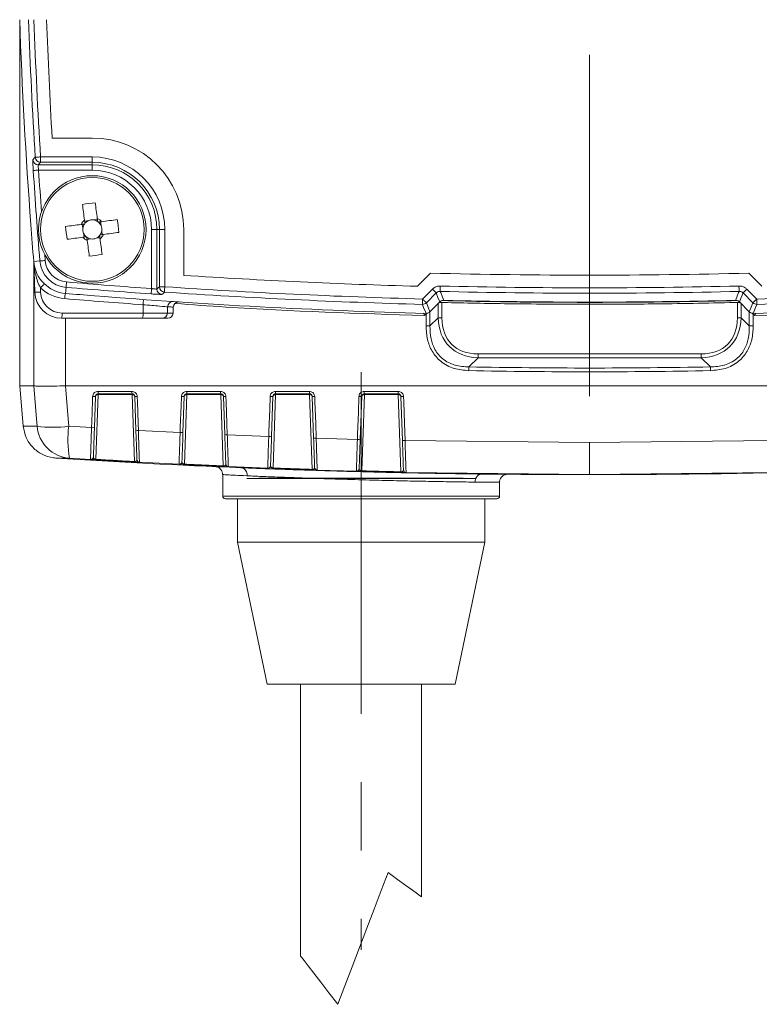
# Model space of a CAD drawing. Header units: millimetres. Extents: x 5 to 415, y 5 to 292.
# Tile 13 of 57: x 78 to 106, y 97 to 133. Entities that reach past the tile are written whole.
import ezdxf

# ---------------------------------------------------------------- set-up
doc = ezdxf.new("R2010")
doc.units = ezdxf.units.MM
doc.linetypes.add('CENTERX2', pattern=[20.32, 12.7, -2.54, 2.54, -2.54])

msp = doc.modelspace()

# ---------------------------------------------------------------- linework, layer by layer
at = {"color": 7, "linetype": 'CENTERX2', "lineweight": 0}
for p, q in [((99.523, 119.275), (99.523, 147.157)), ((91.023, 120.167), (91.023, 98.687))]:
    msp.add_line(p, q, dxfattribs=at)
at = {"color": 7, "linetype": 'Continuous', "lineweight": 15}
for p, q in [((78.323, 119.667), (78.323, 133.279)), ((81.023, 128.879), (79.528, 128.879)), ((79.099, 128.176), (81.023, 128.176)), ((79.099, 127.976), (79.099, 128.176)), ((81.023, 127.976), (81.023, 128.176)), ((79.012, 127.884), (81.023, 127.884)), ((81.023, 127.976), (79.099, 127.976)), ((81.023, 127.884), (81.023, 127.976)), ((81.023, 127.685), (81.023, 127.884)), ((81.023, 127.685), (79.027, 127.685)), ((80.652, 125.672), (80.671, 125.53)), ((80.881, 125.806), (80.739, 125.787)), ((81.215, 125.85), (81.073, 125.831)), ((81.349, 125.621), (81.33, 125.763)), ((80.696, 125.338), (80.715, 125.196)), ((81.393, 125.287), (81.374, 125.429)), ((83.228, 123.281), (83.228, 125.479)), ((83.228, 125.479), (83.428, 125.479)), ((83.428, 125.479), (83.52, 125.479)), ((83.428, 125.479), (83.428, 123.264)), ((83.52, 125.479), (83.72, 125.479)), ((83.52, 123.349), (83.52, 125.479)), ((83.72, 125.479), (83.72, 123.349)), ((84.423, 123.773), (84.423, 125.479)), ((80.83, 125.109), (80.972, 125.128)), ((81.164, 125.153), (81.306, 125.172)), ((79.071, 124.308), (78.844, 124.29)), ((78.884, 123.144), (78.844, 124.285)), ((93.607, 123.855), (93.12, 123.368)), ((105.438, 123.855), (105.926, 123.368)), ((79.096, 123.309), (79.101, 123.144)), ((80.05, 123.327), (80.031, 123.1)), ((83.52, 123.349), (83.72, 123.349)), ((93.309, 122.893), (93.675, 123.259)), ((93.817, 123.118), (93.45, 122.751)), ((105.229, 123.118), (105.595, 122.751)), ((105.736, 122.893), (105.37, 123.259)), ((82.911, 122.68), (82.91, 122.372)), ((93.583, 122.418), (93.95, 122.784)), ((93.886, 122.194), (93.886, 122.721)), ((94.028, 122.779), (94.028, 122.194)), ((99.523, 122.767), (99.523, 122.697)), ((105.017, 122.779), (105.017, 122.194)), ((105.462, 122.418), (105.095, 122.784)), ((105.159, 122.194), (105.159, 122.721)), ((79.901, 122.372), (82.91, 122.372)), ((82.91, 122.372), (83.818, 122.372)), ((83.826, 122.604), (83.818, 122.372)), ((84.029, 122.372), (84.037, 122.59)), ((93.362, 122.361), (93.35, 122.349)), ((93.35, 122.349), (93.38, 122.278)), ((93.462, 122.36), (93.38, 122.278)), ((93.583, 122.418), (93.583, 121.891)), ((105.462, 122.418), (105.462, 121.891)), ((105.665, 122.278), (105.583, 122.36)), ((105.695, 122.349), (105.665, 122.278)), ((105.695, 122.349), (105.683, 122.361)), ((82.893, 122.179), (79.883, 122.179)), ((83.621, 122.179), (82.893, 122.179)), ((83.829, 122.179), (83.621, 122.179)), ((93.583, 121.891), (93.886, 122.194)), ((94.028, 122.194), (93.886, 122.194)), ((105.017, 122.194), (105.159, 122.194)), ((105.462, 121.891), (105.159, 122.194)), ((93.583, 121.891), (93.437, 121.891)), ((105.462, 121.891), (105.609, 121.891)), ((95.371, 120.85), (95.371, 120.709)), ((95.371, 120.85), (103.674, 120.85)), ((103.674, 120.85), (103.674, 120.709)), ((95.371, 120.709), (95.032, 120.37)), ((103.674, 120.709), (95.371, 120.709)), ((103.674, 120.709), (104.013, 120.37)), ((78.323, 119.667), (78.844, 119.667)), ((78.454, 118.162), (78.323, 119.667)), ((78.844, 119.667), (78.844, 119.667)), ((80.031, 119.667), (80.026, 119.667)), ((80.031, 119.667), (119.015, 119.667)), ((81.236, 119.457), (82.494, 119.457)), ((82.502, 119.366), (81.244, 119.366)), ((81.244, 119.366), (81.244, 119.337)), ((82.502, 119.366), (82.502, 119.337)), ((84.537, 119.457), (85.796, 119.457)), ((85.802, 119.366), (84.544, 119.366)), ((84.544, 119.337), (84.544, 119.366)), ((85.802, 119.366), (85.802, 119.337)), ((87.839, 119.457), (89.097, 119.457)), ((89.102, 119.366), (87.844, 119.366)), ((87.844, 119.337), (87.844, 119.366)), ((89.102, 119.366), (89.102, 119.337)), ((91.14, 119.457), (92.399, 119.457)), ((92.402, 119.366), (91.144, 119.366)), ((91.144, 119.337), (91.144, 119.366)), ((92.402, 119.366), (92.402, 119.337)), ((81.144, 119.269), (81.103, 118.115)), ((81.244, 119.337), (81.16, 116.931)), ((82.502, 119.337), (81.244, 119.337)), ((82.589, 116.849), (82.502, 119.337)), ((82.645, 118.015), (82.602, 119.269)), ((84.444, 119.269), (84.397, 117.934)), ((84.544, 119.337), (84.453, 116.752)), ((85.802, 119.337), (84.544, 119.337)), ((85.894, 116.685), (85.802, 119.337)), ((85.951, 117.852), (85.902, 119.269)), ((87.744, 119.269), (87.692, 117.788)), ((87.844, 119.337), (87.748, 116.609)), ((89.102, 119.337), (87.844, 119.337)), ((89.199, 116.557), (89.102, 119.337)), ((89.256, 117.724), (89.202, 119.269)), ((91.044, 119.269), (90.988, 117.677)), ((91.144, 119.337), (91.045, 116.502)), ((92.402, 119.337), (91.144, 119.337)), ((92.502, 116.467), (92.402, 119.337)), ((92.559, 117.633), (92.502, 119.269)), ((80.149, 118.162), (80.995, 118.11)), ((82.738, 118.009), (84.291, 117.928)), ((86.045, 117.846), (87.587, 117.782)), ((89.351, 117.719), (90.884, 117.672)), ((92.656, 117.628), (99.523, 117.553)), ((106.389, 117.628), (99.523, 117.553)), ((99.523, 117.553), (99.523, 116.366)), ((80.959, 116.929), (80.174, 116.978)), ((84.254, 116.746), (82.778, 116.824)), ((87.55, 116.599), (86.085, 116.66)), ((90.847, 116.487), (89.39, 116.532)), ((99.523, 116.366), (92.695, 116.441)), ((99.523, 116.366), (106.351, 116.441)), ((85.873, 116.364), (85.873, 115.567)), ((95.273, 116.218), (86.773, 116.218)), ((87.223, 116.234), (94.823, 116.234)), ((95.508, 116.384), (95.508, 116.384)), ((96.173, 115.567), (96.173, 116.076)), ((98.828, 116.366), (99.523, 116.366)), ((100.218, 116.366), (99.523, 116.366)), ((96.073, 115.467), (85.973, 115.467)), ((86.423, 113.847), (86.423, 115.467)), ((95.623, 115.467), (95.623, 113.847)), ((86.423, 113.847), (95.623, 113.847)), ((86.423, 113.847), (87.523, 108.567)), ((94.523, 108.567), (95.623, 113.847)), ((94.523, 108.567), (87.523, 108.567)), ((88.773, 108.567), (88.773, 98.454)), ((93.273, 100.662), (93.273, 108.567))]:
    msp.add_line(p, q, dxfattribs=at)
at = {"color": 8, "linetype": 'Continuous', "lineweight": 15}
for p, q in [((79.252, 124.548), (79.271, 124.325)), ((78.844, 119.667), (78.844, 124.289)), ((83.818, 122.372), (84.029, 122.372)), ((93.437, 121.891), (93.437, 122.335)), ((105.609, 121.891), (105.609, 122.335)), ((80.031, 122.179), (80.031, 119.667)), ((85.873, 115.567), (96.173, 115.567))]:
    msp.add_line(p, q, dxfattribs=at)
at = {"color": 7, "linetype": 'Continuous', "lineweight": 15, "flags": 128}
for points in [[(78.813, 128.072), (78.822, 128.083), (78.862, 128.124), (78.899, 128.164)], [(79.099, 128.176), (79.06, 128.174), (79.023, 128.172), (78.989, 128.17), (78.959, 128.168), (78.934, 128.166), (78.916, 128.165), (78.904, 128.164), (78.899, 128.164)], [(79.099, 127.976), (79.055, 127.93), (79.012, 127.884)], [(78.828, 127.672), (78.832, 127.672), (78.844, 127.673), (78.863, 127.674), (78.888, 127.676), (78.918, 127.678), (78.952, 127.68), (78.989, 127.682), (79.027, 127.685)], [(80.656, 126.409), (80.666, 126.338), (80.675, 126.266), (80.685, 126.194), (80.695, 126.122), (80.704, 126.049), (80.714, 125.975), (80.724, 125.902), (80.734, 125.828)], [(81.21, 125.891), (81.2, 125.965), (81.19, 126.039), (81.18, 126.112), (81.17, 126.185), (81.161, 126.258), (81.151, 126.33), (81.141, 126.402), (81.132, 126.473)], [(80.611, 125.666), (80.537, 125.657), (80.463, 125.647), (80.39, 125.637), (80.317, 125.627), (80.244, 125.617), (80.172, 125.608), (80.1, 125.598), (80.029, 125.589)], [(81.952, 125.846), (81.881, 125.836), (81.809, 125.827), (81.737, 125.817), (81.665, 125.807), (81.592, 125.798), (81.518, 125.788), (81.445, 125.778), (81.371, 125.768)], [(81.435, 125.292), (81.509, 125.302), (81.582, 125.312), (81.655, 125.322), (81.728, 125.332), (81.801, 125.341), (81.873, 125.351), (81.945, 125.361), (82.016, 125.37)], [(80.093, 125.113), (80.164, 125.122), (80.236, 125.132), (80.308, 125.142), (80.38, 125.151), (80.453, 125.161), (80.527, 125.171), (80.6, 125.181), (80.674, 125.191)], [(80.836, 125.067), (80.845, 124.993), (80.855, 124.92), (80.865, 124.847), (80.875, 124.774), (80.885, 124.701), (80.894, 124.629), (80.904, 124.557), (80.913, 124.486)], [(81.389, 124.55), (81.38, 124.621), (81.37, 124.693), (81.36, 124.765), (81.351, 124.837), (81.341, 124.91), (81.331, 124.984), (81.321, 125.057), (81.311, 125.131)], [(79.071, 124.308), (79.076, 124.309), (79.088, 124.31), (79.107, 124.311), (79.131, 124.313), (79.161, 124.316), (79.195, 124.318), (79.232, 124.321), (79.271, 124.325)], [(80.05, 123.327), (80.05, 123.332), (80.051, 123.343), (80.053, 123.362), (80.055, 123.387), (80.057, 123.417), (80.06, 123.451), (80.063, 123.488), (80.066, 123.526)], [(83.214, 123.082), (83.214, 123.087), (83.215, 123.098), (83.216, 123.117), (83.218, 123.142), (83.22, 123.172), (83.222, 123.206), (83.225, 123.243), (83.228, 123.281)], [(83.428, 123.264), (83.474, 123.306), (83.52, 123.349)], [(83.706, 123.15), (83.695, 123.14), (83.654, 123.101), (83.614, 123.064)], [(83.706, 123.15), (83.706, 123.155), (83.707, 123.167), (83.708, 123.185), (83.71, 123.21), (83.712, 123.24), (83.714, 123.274), (83.717, 123.311), (83.72, 123.349)], [(93.817, 123.118), (93.813, 123.121), (93.805, 123.13), (93.792, 123.143), (93.774, 123.161), (93.753, 123.182), (93.729, 123.206), (93.702, 123.232), (93.675, 123.259)], [(93.95, 122.784), (93.882, 122.954), (93.817, 123.118)], [(93.963, 123.176), (93.963, 123.181), (93.963, 123.193), (93.964, 123.212), (93.964, 123.237), (93.965, 123.267), (93.966, 123.301), (93.967, 123.338), (93.968, 123.376)], [(93.963, 123.176), (93.965, 123.171), (93.982, 123.129), (94.05, 122.959), (94.096, 122.843)], [(105.082, 123.176), (105.08, 123.171), (105.063, 123.129), (104.996, 122.959), (104.949, 122.843)], [(105.082, 123.176), (105.082, 123.181), (105.082, 123.193), (105.082, 123.212), (105.081, 123.237), (105.08, 123.267), (105.079, 123.301), (105.078, 123.338), (105.078, 123.376)], [(105.095, 122.784), (105.163, 122.954), (105.229, 123.118)], [(105.229, 123.118), (105.232, 123.121), (105.24, 123.13), (105.254, 123.143), (105.271, 123.161), (105.293, 123.182), (105.317, 123.206), (105.343, 123.232), (105.37, 123.259)], [(93.304, 122.693), (93.304, 122.698), (93.304, 122.71), (93.304, 122.728), (93.305, 122.753), (93.306, 122.783), (93.307, 122.818), (93.308, 122.854), (93.309, 122.893)], [(93.437, 122.359), (93.432, 122.37), (93.416, 122.412), (93.348, 122.582), (93.304, 122.693)], [(93.45, 122.751), (93.447, 122.755), (93.438, 122.763), (93.425, 122.777), (93.408, 122.794), (93.386, 122.815), (93.362, 122.84), (93.336, 122.866), (93.309, 122.893)], [(93.45, 122.751), (93.516, 122.587), (93.583, 122.418)], [(105.595, 122.751), (105.529, 122.587), (105.462, 122.418)], [(105.595, 122.751), (105.598, 122.755), (105.607, 122.763), (105.62, 122.777), (105.638, 122.794), (105.659, 122.815), (105.683, 122.84), (105.709, 122.866), (105.736, 122.893)], [(105.609, 122.359), (105.613, 122.37), (105.63, 122.412), (105.697, 122.582), (105.742, 122.693)], [(105.742, 122.693), (105.742, 122.698), (105.741, 122.71), (105.741, 122.728), (105.74, 122.753), (105.739, 122.783), (105.738, 122.818), (105.737, 122.854), (105.736, 122.893)], [(78.967, 118.162), (78.944, 118.439), (78.844, 119.667)], [(80.026, 119.667), (80.127, 118.439), (80.149, 118.162)], [(80.995, 118.11), (81.002, 118.309), (81.03, 119.105), (81.036, 119.264)], [(82.694, 119.264), (82.701, 119.065), (82.729, 118.268), (82.738, 118.009)], [(84.291, 117.928), (84.297, 118.127), (84.325, 118.924), (84.337, 119.264)], [(85.996, 119.264), (86.003, 119.065), (86.031, 118.268), (86.045, 117.846)], [(87.587, 117.782), (87.594, 117.982), (87.622, 118.778), (87.639, 119.264)], [(89.297, 119.264), (89.304, 119.065), (89.332, 118.268), (89.351, 117.719)], [(90.884, 117.672), (90.891, 117.871), (90.919, 118.668), (90.94, 119.264)], [(92.599, 119.264), (92.606, 119.065), (92.633, 118.268), (92.656, 117.628)], [(92.023, 101.567), (91.77, 100.901), (91.505, 100.207), (91.233, 99.494), (90.958, 98.772), (90.684, 98.053), (90.416, 97.347), (90.156, 96.665)], [(93.273, 100.662), (93.234, 100.69), (93.12, 100.772), (92.935, 100.907), (92.684, 101.088), (92.377, 101.311), (92.023, 101.567)], [(90.156, 96.665), (89.821, 97.098), (89.52, 97.487), (89.261, 97.822), (89.052, 98.092), (88.898, 98.291), (88.804, 98.413), (88.773, 98.454)]]:
    msp.add_lwpolyline(points, dxfattribs=at)
at = {"color": 8, "linetype": 'Continuous', "lineweight": 15, "flags": 128}
msp.add_lwpolyline([(89.356, 116.53), (89.372, 116.525), (89.391, 116.522)], dxfattribs=at)
at = {"color": 7, "linetype": 'Continuous', "lineweight": 15}
for radius in [2, 1.928]:
    msp.add_circle((81.023, 125.479), radius, dxfattribs=at)
for centre, radius, start, end in [((273.704, 140.102), 195.5, 182, 184.23725), ((273.704, 140.102), 195.17, 182.00338, 183.50685), ((273.704, 140.102), 194.97, 182.00544, 183.50685), ((273.704, 140.102), 194.5, 182.01029, 183.30786), ((81.023, 125.479), 3.4, 0, 90), ((79.099, 128.176), 0.2, 183.5496, 269.9576), ((81.023, 125.479), 2.697, 0, 90), ((79.012, 128.085), 0.2, 183.5743, 269.9577), ((81.023, 125.479), 2.497, 0, 90), ((81.023, 125.479), 2.405, 0, 90), ((273.704, 140.102), 195.272, 183.64974, 184.63923), ((81.023, 125.479), 2.205, 0, 90), ((81.832, 119.429), 7.078, 95.6746, 99.5608), ((273.704, 140.102), 195.5, 184.23725, 184.63923), ((87.073, 126.289), 7.079, 185.6748, 189.5606), ((81.023, 125.479), 0.453, 129.6455, 155.5898), ((81.023, 125.479), 0.355, 145.1553, 171.7855), ((81.023, 125.479), 0.355, 140.08, 145.1553), ((81.023, 125.479), 0.355, 113.4498, 140.08), ((81.023, 125.479), 0.356, 81.7855, 113.4498), ((81.023, 125.479), 0.356, 55.1553, 81.7855), ((81.023, 125.479), 0.453, 39.6455, 65.5898), ((81.023, 125.479), 0.356, 50.08, 55.1553), ((81.023, 125.479), 0.356, 23.4498, 50.08), ((81.023, 125.479), 0.356, 351.7855, 23.4498), ((74.973, 124.67), 7.078, 5.6744, 9.5609), ((81.023, 125.479), 0.355, 171.7855, 203.4498), ((81.023, 125.479), 0.355, 203.4498, 230.08), ((81.023, 125.479), 0.356, 293.4498, 320.08), ((81.023, 125.479), 0.356, 320.08, 325.1553), ((81.023, 125.479), 0.453, 309.6455, 335.5898), ((81.023, 125.479), 0.356, 325.1553, 351.7855), ((81.023, 125.479), 0.453, 219.6455, 245.5898), ((81.023, 125.479), 0.355, 230.08, 235.1553), ((81.023, 125.479), 0.355, 235.1553, 261.7855), ((81.023, 125.479), 0.356, 261.7855, 293.4498), ((80.213, 131.53), 7.078, 275.6746, 279.5607), ((80.14, 124.395), 1.3, 184.6392, 265.1805), ((78.712, 124.279), 0.133, 0.7433, 4.617), ((80.14, 124.395), 1.072, 184.6392, 265.1805), ((80.14, 124.395), 0.872, 184.6392, 265.1805), ((99.523, 354.279), 231, 266.25202, 268.41162), ((99.523, 354.279), 230.5, 268.52932, 271.47068), ((79.577, 122.929), 0.613, 122.2312, 141.7158), ((99.523, 354.279), 231.572, 265.18047, 265.96498), ((78.993, 124.613), 1.472, 265.7673, 274.2327), ((79.883, 123.179), 1, 182, 270), ((80.122, 124.402), 1.5, 226.8037, 265.1805), ((79.901, 123.172), 0.8, 182, 270), ((80.549, 122.908), 0.552, 159.7231, 180.0953), ((99.523, 354.279), 232, 265.18047, 265.44631), ((99.523, 354.279), 231.772, 265.18047, 265.96498), ((83.628, 123.264), 0.2, 180.0429, 266.0215), ((83.72, 123.35), 0.2, 180.0429, 266.0422), ((99.523, 354.279), 231.67, 266.08523, 268.46173), ((99.523, 354.279), 231.47, 266.08523, 268.46173), ((99.523, 354.279), 231.17, 268.62187, 271.37813), ((99.523, 354.279), 230.97, 268.62187, 271.37813), ((99.523, 354.279), 231.47, 271.53827, 273.91477), ((99.523, 354.279), 231.67, 271.53827, 273.91477), ((99.505, 354.286), 232.2, 265.18047, 265.90184), ((99.523, 354.279), 232, 265.44631, 268.49683), ((83.464, 122.688), 0.553, 160.4918, 180.7976), ((84.025, 122.598), 0.199, 86.4906, 178.2491), ((84.237, 122.583), 0.2, 93.2987, 178.0392), ((93.309, 122.893), 0.2, 268.4796, 314.9824), ((94.028, 122.579), 0.2, 111.07, 135), ((99.523, 354.279), 231.5, 268.65685, 271.34315), ((105.017, 122.579), 0.2, 45, 69.0004), ((105.736, 122.893), 0.2, 225.0176, 271.5204), ((99.523, 354.279), 232, 271.50317, 274.55369), ((79.341, 122.326), 0.562, 344.9165, 4.77), ((82.35, 122.326), 0.562, 344.9159, 4.7694), ((83.62, 122.378), 0.199, 270.2908, 358.3165), ((83.829, 122.379), 0.2, 270, 358), ((102.771, 120.087), 7.744, 177.9074, 178.9541), ((99.523, 352.126), 231.8, 268.88996, 271.11004), ((96.275, 120.087), 7.744, 1.0459, 2.0926), ((81.522, 119.436), 0.287, 175.7409, 194.0928), ((82.801, 119.436), 0.307, 176.0112, 193.1491), ((84.884, 119.436), 0.348, 176.4713, 191.5928), ((86.174, 119.436), 0.379, 176.756, 190.633), ((88.281, 119.436), 0.443, 177.2251, 189.0665), ((89.592, 119.436), 0.496, 177.5166, 188.0988), ((91.754, 119.436), 0.615, 177.9965, 186.521), ((93.121, 119.436), 0.722, 178.294, 185.5445), ((81.075, 119.575), 0.314, 262.8574, 282.6891), ((81.23, 119.249), 0.0884, 81.0057, 166.845), ((82.515, 119.249), 0.0884, 13.1556, 98.9936), ((82.663, 119.535), 0.272, 256.9626, 276.5853), ((84.375, 119.572), 0.31, 262.9181, 282.7021), ((84.53, 119.249), 0.0884, 81.0053, 166.8455), ((85.815, 119.249), 0.0884, 13.1554, 98.9944), ((85.964, 119.539), 0.277, 257.0174, 276.6276), ((87.676, 119.569), 0.307, 262.9756, 282.7204), ((87.83, 119.249), 0.0884, 81.0053, 166.8455), ((89.115, 119.249), 0.0884, 13.1554, 98.9944), ((89.264, 119.543), 0.281, 257.0643, 276.6747), ((90.977, 119.565), 0.303, 263.0335, 282.7402), ((91.13, 119.249), 0.0884, 81.0048, 166.8455), ((92.415, 119.249), 0.0884, 13.1551, 98.9946), ((92.565, 119.547), 0.285, 257.1092, 276.7213), ((79.558, 122.499), 4.377, 262.2356, 277.7644), ((80.26, 118.273), 1.298, 184.9047, 266.2368), ((83.91, 117.65), 3.796, 172.2441, 190.1936), ((81.034, 118.421), 0.314, 262.8583, 282.6871), ((82.707, 118.28), 0.273, 256.9674, 276.5815), ((84.329, 118.236), 0.31, 262.9192, 282.6998), ((86.013, 118.121), 0.277, 257.0166, 276.6296), ((87.624, 118.087), 0.307, 262.9775, 282.7172), ((89.318, 117.998), 0.281, 257.0662, 276.6742), ((90.921, 117.973), 0.303, 263.0353, 282.737), ((92.622, 117.911), 0.285, 257.1109, 276.7198), ((98.828, 416.366), 300, 266.33812, 267.6549), ((80.965, 117.029), 0.1, 266.4881, 357.9993), ((80.965, 117.015), 0.1, 266.5328, 357.9991), ((81.082, 116.932), 0.0781, 337.423, 359.3698), ((82.505, 116.85), 0.084, 339.1445, 359.4822), ((82.784, 116.924), 0.1, 182.0018, 266.8335), ((82.784, 116.91), 0.1, 182.0002, 230.4483), ((84.259, 116.846), 0.1, 267.1139, 357.9996), ((84.258, 116.833), 0.1, 293.8344, 358.0011), ((100.218, 416.366), 300, 270, 273.66188), ((84.36, 116.753), 0.0935, 341.4119, 359.6065), ((85.791, 116.685), 0.103, 343.1863, 359.6936), ((86.089, 116.76), 0.1, 182.0007, 267.4633), ((86.09, 116.748), 0.1, 181.9973, 244.2065), ((87.554, 116.699), 0.1, 267.7407, 358.0006), ((87.553, 116.688), 0.1, 294.6849, 357.9993), ((87.63, 116.609), 0.119, 345.4991, 359.7782), ((89.064, 116.558), 0.135, 347.3253, 359.8357), ((89.394, 116.632), 0.1, 182.0015, 268.0908), ((89.394, 116.622), 0.1, 182.0058, 247.6632), ((90.85, 116.587), 0.1, 268.371, 357.9993), ((90.85, 116.579), 0.1, 293.1284, 357.9976), ((90.88, 116.503), 0.165, 349.6709, 359.8883), ((92.301, 116.467), 0.201, 351.5313, 359.9241), ((92.697, 116.54), 0.1, 181.9998, 268.7224), ((92.697, 116.534), 0.1, 181.9997, 268.7821), ((98.828, 416.366), 300, 269.36608, 270), ((85.973, 115.567), 0.1, 180, 270), ((96.073, 115.567), 0.1, 270, 0)]:
    msp.add_arc(centre, radius, start, end, dxfattribs=at)
at = {"color": 8, "linetype": 'Continuous', "lineweight": 15}
for centre, radius, start, end in [((273.704, 140.102), 195.072, 183.64974, 184.10665), ((82.784, 116.91), 0.1, 230.4514, 266.8822), ((84.258, 116.833), 0.1, 267.1668, 293.8364), ((86.09, 116.748), 0.0999, 244.1955, 267.5225), ((87.553, 116.688), 0.1, 267.7949, 294.6854), ((90.85, 116.579), 0.1, 268.4309, 293.1237)]:
    msp.add_arc(centre, radius, start, end, dxfattribs=at)
at = {"color": 7, "linetype": 'Continuous', "lineweight": 15}
for centre, major_axis, ratio, start_param, end_param in [((81.017, 125.523), (-0.042, 0.311), 0.990116, 5.965618, 6.600753), ((81.066, 125.485), (0.311, 0.042), 0.990116, 5.965618, 6.600753), ((80.979, 125.474), (0.311, 0.042), 0.990116, 2.824025, 3.45916), ((81.028, 125.436), (-0.042, 0.311), 0.990116, 2.824025, 3.45916), ((96.715, 123.537), (2.409, 2.409), 0.616493, 2.617994, 3.665191), ((96.715, 123.537), (2.327, 2.327), 0.57735, 2.617994, 3.665191), ((102.33, 123.537), (2.409, -2.409), 0.616493, 5.759587, 6.806784), ((102.33, 123.537), (-2.327, 2.327), 0.57735, 2.617994, 3.665191), ((99.523, 351.985), (232, 0), 0.999138, 4.693015, 4.731763)]:
    msp.add_ellipse(centre, major_axis=major_axis, ratio=ratio, start_param=start_param, end_param=end_param, dxfattribs=at)
for points, knots in [([(78.813, 128.072), (78.812, 128.07), (78.811, 128.064), (78.811, 128.017), (78.814, 127.927), (78.819, 127.807), (78.825, 127.717), (78.828, 127.672)], [0, 0, 0, 0, 0.126555, 0.344326, 0.562578, 0.781273, 1, 1, 1, 1]), ([(79.027, 127.685), (79.024, 127.707), (79.019, 127.752), (79.013, 127.812), (79.01, 127.857), (79.01, 127.88), (79.012, 127.883), (79.012, 127.884)], [0, 0, 0, 0, 0.219308, 0.438112, 0.656117, 0.873559, 1, 1, 1, 1]), ([(80.731, 125.683), (80.718, 125.681), (80.681, 125.676), (80.642, 125.671), (80.615, 125.667), (80.611, 125.666)], [0, 0, 0, 0, 0.290536, 0.882549, 1, 1, 1, 1]), ([(80.734, 125.828), (80.734, 125.823), (80.738, 125.796), (80.743, 125.757), (80.748, 125.72), (80.75, 125.708)], [0, 0, 0, 0, 0.117451, 0.709464, 1, 1, 1, 1]), ([(81.226, 125.771), (81.224, 125.784), (81.219, 125.821), (81.214, 125.86), (81.21, 125.887), (81.21, 125.891)], [0, 0, 0, 0, 0.290536, 0.882549, 1, 1, 1, 1]), ([(81.371, 125.768), (81.367, 125.768), (81.34, 125.764), (81.301, 125.759), (81.263, 125.754), (81.251, 125.752)], [0, 0, 0, 0, 0.117451, 0.709464, 1, 1, 1, 1]), ([(81.311, 125.131), (81.311, 125.135), (81.307, 125.162), (81.302, 125.201), (81.297, 125.239), (81.295, 125.251)], [0, 0, 0, 0, 0.117451, 0.709464, 1, 1, 1, 1]), ([(81.314, 125.276), (81.327, 125.278), (81.364, 125.283), (81.403, 125.288), (81.43, 125.292), (81.435, 125.292)], [0, 0, 0, 0, 0.290536, 0.88255, 1, 1, 1, 1]), ([(80.674, 125.191), (80.679, 125.191), (80.706, 125.195), (80.745, 125.2), (80.782, 125.205), (80.794, 125.207)], [0, 0, 0, 0, 0.11745, 0.709464, 1, 1, 1, 1]), ([(80.819, 125.188), (80.821, 125.175), (80.826, 125.138), (80.831, 125.099), (80.835, 125.072), (80.836, 125.067)], [0, 0, 0, 0, 0.290536, 0.882549, 1, 1, 1, 1]), ([(78.844, 124.281), (78.844, 124.282), (78.844, 124.283), (78.844, 124.284), (78.844, 124.285), (78.844, 124.285), (78.844, 124.285), (78.844, 124.285), (78.844, 124.285), (78.844, 124.285)], [0, 0, 0, 0, 0.000004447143, 0.000004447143, 0.000004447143, 0.000006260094, 0.000006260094, 0.000006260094, 0.000007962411, 0.000007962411, 0.000007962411, 0.000007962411]), ([(79.096, 123.309), (79.055, 123.384), (79.02, 123.463), (78.962, 123.623), (78.938, 123.704), (78.897, 123.868), (78.882, 123.951), (78.864, 124.075), (78.858, 124.117), (78.852, 124.179), (78.85, 124.2), (78.848, 124.231), (78.847, 124.241), (78.846, 124.261), (78.845, 124.272), (78.844, 124.281)], [0, 0, 0, 0, 0.25, 0.25, 0.5, 0.5, 0.75, 0.75, 0.875, 0.875, 0.9375, 0.9375, 0.96875, 0.96875, 1, 1, 1, 1]), ([(83.214, 123.082), (83.24, 123.08), (83.311, 123.075), (83.422, 123.069), (83.525, 123.064), (83.597, 123.062), (83.608, 123.063), (83.614, 123.064)], [0, 0, 0, 0, 0.129287, 0.347307, 0.564925, 0.782484, 1, 1, 1, 1]), ([(83.228, 123.281), (83.241, 123.279), (83.277, 123.275), (83.332, 123.268), (83.383, 123.263), (83.419, 123.261), (83.425, 123.263), (83.428, 123.264)], [0, 0, 0, 0, 0.129796, 0.348236, 0.565737, 0.782869, 1, 1, 1, 1]), ([(93.675, 123.259), (93.688, 123.271), (93.735, 123.314), (93.833, 123.366), (93.923, 123.373), (93.968, 123.376)], [0, 0, 0, 0, 0.166978, 0.583491, 1, 1, 1, 1]), ([(93.963, 123.176), (93.94, 123.175), (93.895, 123.171), (93.846, 123.145), (93.823, 123.124), (93.817, 123.118)], [0, 0, 0, 0, 0.416514, 0.83301, 1, 1, 1, 1]), ([(105.37, 123.259), (105.357, 123.271), (105.311, 123.314), (105.213, 123.366), (105.123, 123.373), (105.078, 123.376)], [0, 0, 0, 0, 0.166978, 0.583491, 1, 1, 1, 1]), ([(105.082, 123.176), (105.105, 123.175), (105.15, 123.171), (105.199, 123.145), (105.222, 123.124), (105.229, 123.118)], [0, 0, 0, 0, 0.416514, 0.83301, 1, 1, 1, 1]), ([(83.826, 122.604), (83.793, 122.607), (83.685, 122.616), (83.353, 122.643), (83.138, 122.661), (82.911, 122.68)], [0, 0, 0, 0, 0.5, 0.5, 1, 1, 1, 1]), ([(93.38, 122.278), (90.914, 122.355), (87.815, 122.452), (84.731, 122.68), (84.102, 122.727)], [0, 0, 0, 0, 0.795948, 1, 1, 1, 1]), ([(99.523, 122.697), (98.467, 122.7), (96.602, 122.706), (94.739, 122.747), (93.93, 122.765)], [0, 0, 0, 0, 0.566251, 1, 1, 1, 1]), ([(94.096, 122.843), (94.074, 122.841), (94.029, 122.838), (93.98, 122.812), (93.957, 122.791), (93.95, 122.784)], [0, 0, 0, 0, 0.416823, 0.833649, 1, 1, 1, 1]), ([(99.523, 122.767), (98.901, 122.769), (97.642, 122.772), (95.814, 122.794), (94.609, 122.82), (94.04, 122.833)], [0, 0, 0, 0, 0.3402327, 0.688534, 1, 1, 1, 1]), ([(105.005, 122.833), (104.451, 122.821), (103.26, 122.794), (101.433, 122.772), (100.159, 122.769), (99.523, 122.767)], [0, 0, 0, 0, 0.303361, 0.651657, 1, 1, 1, 1]), ([(105.115, 122.765), (104.08, 122.743), (102.217, 122.704), (100.352, 122.699), (99.523, 122.697)], [0, 0, 0, 0, 0.555081, 1, 1, 1, 1]), ([(104.949, 122.843), (104.972, 122.841), (105.017, 122.838), (105.065, 122.812), (105.089, 122.791), (105.095, 122.784)], [0, 0, 0, 0, 0.416823, 0.833649, 1, 1, 1, 1]), ([(105.665, 122.278), (108.132, 122.355), (111.23, 122.452), (114.313, 122.68), (114.942, 122.726)], [0, 0, 0, 0, 0.796053, 1, 1, 1, 1]), ([(93.583, 122.418), (93.566, 122.403), (93.531, 122.375), (93.477, 122.36), (93.446, 122.359), (93.437, 122.359)], [0, 0, 0, 0, 0.4153833, 0.8307673, 1, 1, 1, 1]), ([(105.462, 122.418), (105.479, 122.403), (105.514, 122.375), (105.568, 122.36), (105.599, 122.359), (105.609, 122.359)], [0, 0, 0, 0, 0.4153833, 0.8307673, 1, 1, 1, 1]), ([(95.028, 120.228), (94.843, 120.244), (94.47, 120.277), (93.979, 120.536), (93.647, 120.931), (93.465, 121.396), (93.447, 121.721), (93.437, 121.891)], [0, 0, 0, 0, 0.214895, 0.431476, 0.624063, 0.80304, 1, 1, 1, 1]), ([(93.583, 121.891), (93.588, 121.731), (93.596, 121.429), (93.752, 120.995), (94.051, 120.631), (94.35, 120.483), (94.68, 120.387), (94.858, 120.378), (95.032, 120.37)], [0, 0, 0, 0, 0.199496, 0.378146, 0.568381, 0.777458, 0.783329, 1, 1, 1, 1]), ([(105.462, 121.891), (105.458, 121.731), (105.45, 121.429), (105.293, 120.995), (104.994, 120.631), (104.696, 120.483), (104.366, 120.387), (104.187, 120.378), (104.013, 120.37)], [0, 0, 0, 0, 0.199496, 0.378146, 0.568381, 0.777458, 0.783329, 1, 1, 1, 1]), ([(104.017, 120.228), (104.203, 120.244), (104.575, 120.277), (105.067, 120.536), (105.398, 120.931), (105.58, 121.396), (105.599, 121.721), (105.609, 121.891)], [0, 0, 0, 0, 0.214895, 0.431476, 0.624063, 0.80304, 1, 1, 1, 1]), ([(80.026, 119.667), (79.882, 119.663), (79.594, 119.653), (79.226, 119.649), (78.961, 119.652), (78.863, 119.661), (78.847, 119.667), (78.844, 119.667)], [0, 0, 0, 0, 0.240848, 0.481705, 0.722379, 0.963026, 1, 1, 1, 1]), ([(81.236, 119.457), (81.224, 119.457), (81.189, 119.455), (81.134, 119.434), (81.082, 119.391), (81.045, 119.332), (81.039, 119.287), (81.036, 119.264)], [0, 0, 0, 0, 0.116684, 0.337982, 0.559159, 0.779575, 1, 1, 1, 1]), ([(81.144, 119.269), (81.145, 119.281), (81.148, 119.303), (81.167, 119.333), (81.193, 119.354), (81.22, 119.365), (81.238, 119.366), (81.244, 119.366)], [0, 0, 0, 0, 0.220098, 0.441136, 0.662976, 0.884028, 1, 1, 1, 1]), ([(82.694, 119.264), (82.693, 119.277), (82.69, 119.312), (82.667, 119.366), (82.621, 119.416), (82.562, 119.451), (82.517, 119.455), (82.494, 119.457)], [0, 0, 0, 0, 0.126465, 0.344427, 0.562498, 0.781256, 1, 1, 1, 1]), ([(82.502, 119.366), (82.513, 119.365), (82.535, 119.363), (82.565, 119.346), (82.588, 119.32), (82.599, 119.293), (82.601, 119.276), (82.602, 119.269)], [0, 0, 0, 0, 0.219053, 0.437205, 0.654636, 0.87281, 1, 1, 1, 1]), ([(84.537, 119.457), (84.525, 119.457), (84.491, 119.455), (84.436, 119.434), (84.383, 119.391), (84.346, 119.332), (84.34, 119.287), (84.337, 119.264)], [0, 0, 0, 0, 0.116859, 0.33779, 0.558861, 0.779431, 1, 1, 1, 1]), ([(84.444, 119.269), (84.445, 119.281), (84.448, 119.303), (84.467, 119.333), (84.493, 119.354), (84.52, 119.365), (84.538, 119.366), (84.544, 119.366)], [0, 0, 0, 0, 0.220651, 0.44192, 0.663471, 0.883922, 1, 1, 1, 1]), ([(85.996, 119.264), (85.995, 119.277), (85.991, 119.312), (85.968, 119.366), (85.923, 119.416), (85.863, 119.451), (85.818, 119.455), (85.796, 119.457)], [0, 0, 0, 0, 0.126349, 0.344654, 0.562808, 0.781406, 1, 1, 1, 1]), ([(85.802, 119.366), (85.813, 119.365), (85.835, 119.363), (85.865, 119.346), (85.888, 119.32), (85.899, 119.293), (85.901, 119.276), (85.902, 119.269)], [0, 0, 0, 0, 0.218486, 0.436399, 0.654093, 0.872849, 1, 1, 1, 1]), ([(87.839, 119.457), (87.827, 119.457), (87.792, 119.455), (87.737, 119.434), (87.685, 119.391), (87.648, 119.332), (87.642, 119.287), (87.639, 119.264)], [0, 0, 0, 0, 0.1171588, 0.3377347, 0.5586737, 0.7793423, 1, 1, 1, 1]), ([(87.744, 119.269), (87.745, 119.281), (87.748, 119.303), (87.767, 119.333), (87.793, 119.354), (87.82, 119.365), (87.838, 119.366), (87.844, 119.366)], [0, 0, 0, 0, 0.221092, 0.442504, 0.663753, 0.883657, 1, 1, 1, 1]), ([(89.297, 119.264), (89.296, 119.277), (89.293, 119.312), (89.269, 119.366), (89.224, 119.416), (89.164, 119.451), (89.12, 119.455), (89.097, 119.457)], [0, 0, 0, 0, 0.1260919, 0.3447314, 0.5630042, 0.7814971, 1, 1, 1, 1]), ([(89.102, 119.366), (89.113, 119.365), (89.135, 119.363), (89.165, 119.345), (89.188, 119.32), (89.199, 119.293), (89.201, 119.276), (89.202, 119.269)], [0, 0, 0, 0, 0.218037, 0.435798, 0.653782, 0.87307, 1, 1, 1, 1]), ([(91.14, 119.457), (91.128, 119.457), (91.093, 119.455), (91.039, 119.434), (90.986, 119.39), (90.949, 119.332), (90.943, 119.287), (90.94, 119.264)], [0, 0, 0, 0, 0.117587, 0.33782, 0.558592, 0.779304, 1, 1, 1, 1]), ([(91.044, 119.269), (91.045, 119.281), (91.048, 119.303), (91.067, 119.333), (91.093, 119.354), (91.12, 119.365), (91.138, 119.366), (91.144, 119.366)], [0, 0, 0, 0, 0.22142, 0.442885, 0.663808, 0.883225, 1, 1, 1, 1]), ([(92.599, 119.264), (92.597, 119.277), (92.594, 119.312), (92.571, 119.366), (92.526, 119.416), (92.466, 119.451), (92.421, 119.455), (92.399, 119.457)], [0, 0, 0, 0, 0.125692, 0.344664, 0.563093, 0.781539, 1, 1, 1, 1]), ([(92.402, 119.366), (92.413, 119.365), (92.435, 119.363), (92.465, 119.345), (92.488, 119.32), (92.499, 119.293), (92.501, 119.276), (92.502, 119.269)], [0, 0, 0, 0, 0.2177, 0.435407, 0.6537, 0.873466, 1, 1, 1, 1]), ([(78.454, 118.162), (78.516, 118.162), (78.636, 118.162), (78.858, 118.162), (78.967, 118.162)], [0, 0, 0, 0, 0.509421, 1, 1, 1, 1]), ([(79.667, 116.978), (79.637, 116.981), (79.461, 116.996), (79.147, 117.096), (78.793, 117.361), (78.536, 117.73), (78.481, 118.018), (78.454, 118.162)], [0, 0, 0, 0, 0.049958, 0.287614, 0.525127, 0.762562, 1, 1, 1, 1]), ([(80.959, 116.929), (80.959, 116.944), (80.958, 116.975), (80.965, 117.201), (80.975, 117.533), (80.986, 117.859), (80.994, 118.057), (80.995, 118.11)], [0, 0, 0, 0, 0.229277, 0.45861, 0.687471, 0.915717, 1, 1, 1, 1]), ([(81.103, 118.115), (81.102, 118.066), (81.095, 117.884), (81.085, 117.583), (81.074, 117.276), (81.067, 117.067), (81.066, 117.04), (81.065, 117.026)], [0, 0, 0, 0, 0.084272, 0.312485, 0.541329, 0.770674, 1, 1, 1, 1]), ([(82.684, 116.92), (82.684, 116.922), (82.683, 116.931), (82.68, 117.032), (82.671, 117.275), (82.659, 117.615), (82.65, 117.882), (82.645, 118.015)], [0, 0, 0, 0, 0.089049, 0.316012, 0.543451, 0.771744, 1, 1, 1, 1]), ([(82.738, 118.009), (82.742, 117.865), (82.751, 117.577), (82.762, 117.209), (82.772, 116.945), (82.776, 116.835), (82.778, 116.826), (82.778, 116.824)], [0, 0, 0, 0, 0.228209, 0.456514, 0.683989, 0.910962, 1, 1, 1, 1]), ([(84.254, 116.746), (84.254, 116.761), (84.253, 116.791), (84.26, 117.017), (84.27, 117.349), (84.282, 117.676), (84.289, 117.874), (84.291, 117.928)], [0, 0, 0, 0, 0.2288296, 0.4576921, 0.6862725, 0.9144354, 1, 1, 1, 1]), ([(84.397, 117.934), (84.395, 117.884), (84.389, 117.701), (84.378, 117.399), (84.368, 117.093), (84.36, 116.884), (84.359, 116.856), (84.359, 116.843)], [0, 0, 0, 0, 0.085555, 0.313695, 0.542265, 0.771139, 1, 1, 1, 1]), ([(85.989, 116.756), (85.989, 116.759), (85.989, 116.767), (85.985, 116.868), (85.977, 117.112), (85.965, 117.452), (85.956, 117.718), (85.951, 117.852)], [0, 0, 0, 0, 0.0891512, 0.3162228, 0.5437226, 0.7718755, 1, 1, 1, 1]), ([(86.045, 117.846), (86.05, 117.702), (86.058, 117.413), (86.07, 117.045), (86.079, 116.781), (86.083, 116.671), (86.085, 116.662), (86.085, 116.66)], [0, 0, 0, 0, 0.2280851, 0.456244, 0.6837694, 0.9108537, 1, 1, 1, 1]), ([(87.55, 116.599), (87.55, 116.614), (87.55, 116.643), (87.556, 116.869), (87.567, 117.2), (87.578, 117.528), (87.585, 117.727), (87.587, 117.782)], [0, 0, 0, 0, 0.228412, 0.456839, 0.685132, 0.913176, 1, 1, 1, 1]), ([(87.692, 117.788), (87.69, 117.737), (87.684, 117.553), (87.673, 117.25), (87.662, 116.945), (87.655, 116.736), (87.654, 116.709), (87.654, 116.695)], [0, 0, 0, 0, 0.0868167, 0.3148465, 0.5431347, 0.7715702, 1, 1, 1, 1]), ([(89.294, 116.629), (89.294, 116.631), (89.293, 116.639), (89.29, 116.74), (89.281, 116.984), (89.27, 117.324), (89.26, 117.591), (89.256, 117.724)], [0, 0, 0, 0, 0.089338, 0.316494, 0.544019, 0.772019, 1, 1, 1, 1]), ([(89.351, 117.719), (89.355, 117.575), (89.364, 117.286), (89.376, 116.917), (89.385, 116.653), (89.389, 116.543), (89.39, 116.535), (89.39, 116.532)], [0, 0, 0, 0, 0.227948, 0.45595, 0.683493, 0.910663, 1, 1, 1, 1]), ([(90.847, 116.487), (90.847, 116.502), (90.847, 116.531), (90.854, 116.757), (90.865, 117.087), (90.876, 117.416), (90.882, 117.616), (90.884, 117.672)], [0, 0, 0, 0, 0.228024, 0.45605, 0.684051, 0.911943, 1, 1, 1, 1]), ([(90.988, 117.677), (90.986, 117.626), (90.98, 117.441), (90.969, 117.138), (90.959, 116.832), (90.951, 116.625), (90.95, 116.597), (90.95, 116.584)], [0, 0, 0, 0, 0.088053, 0.315937, 0.543937, 0.771969, 1, 1, 1, 1]), ([(92.597, 116.537), (92.597, 116.539), (92.597, 116.547), (92.593, 116.648), (92.585, 116.892), (92.573, 117.233), (92.563, 117.499), (92.559, 117.633)], [0, 0, 0, 0, 0.089602, 0.316819, 0.544336, 0.772175, 1, 1, 1, 1]), ([(92.656, 117.628), (92.66, 117.483), (92.669, 117.194), (92.681, 116.826), (92.69, 116.561), (92.694, 116.452), (92.695, 116.443), (92.695, 116.441)], [0, 0, 0, 0, 0.2277997, 0.4556355, 0.6831657, 0.9103961, 1, 1, 1, 1]), ([(80.174, 116.978), (80.068, 116.978), (79.853, 116.978), (79.713, 116.978), (79.667, 116.978), (79.667, 116.978)], [0, 0, 0, 0, 0.492944, 0.999993, 1, 1, 1, 1]), ([(80.959, 116.915), (80.959, 116.915), (80.959, 116.917), (80.959, 116.921), (80.959, 116.926), (80.959, 116.929)], [0, 0, 0, 0, 0.062234, 0.311174, 1, 1, 1, 1]), ([(80.959, 116.915), (80.96, 116.915), (80.964, 116.915), (80.995, 116.912), (81.046, 116.909), (81.099, 116.906), (81.135, 116.903), (81.154, 116.902)], [0, 0, 0, 0, 0.201172, 0.496781, 0.710147, 0.854636, 1, 1, 1, 1]), ([(81.16, 116.931), (81.154, 116.932), (81.144, 116.934), (81.127, 116.939), (81.104, 116.948), (81.08, 116.967), (81.066, 116.989), (81.065, 117.005), (81.065, 117.012)], [0, 0, 0, 0, 0.067208, 0.110091, 0.236068, 0.449193, 0.77298, 1, 1, 1, 1]), ([(82.583, 116.82), (82.346, 116.833), (81.869, 116.86), (81.393, 116.888), (81.154, 116.902)], [0, 0, 0, 0, 0.497532, 1, 1, 1, 1]), ([(81.16, 116.931), (81.399, 116.917), (81.875, 116.889), (82.351, 116.862), (82.589, 116.849)], [0, 0, 0, 0, 0.502469, 1, 1, 1, 1]), ([(82.779, 116.81), (82.775, 116.81), (82.769, 116.81), (82.726, 116.812), (82.679, 116.815), (82.63, 116.817), (82.598, 116.819), (82.583, 116.82)], [0, 0, 0, 0, 0.343134, 0.566602, 0.737651, 0.876877, 1, 1, 1, 1]), ([(82.684, 116.906), (82.683, 116.896), (82.681, 116.88), (82.661, 116.861), (82.64, 116.852), (82.622, 116.849), (82.609, 116.848), (82.599, 116.848), (82.591, 116.849), (82.589, 116.849)], [0, 0, 0, 0, 0.396546, 0.63484, 0.795253, 0.868884, 0.907968, 0.969627, 1, 1, 1, 1]), ([(82.778, 116.824), (82.778, 116.823), (82.778, 116.822), (82.778, 116.817), (82.778, 116.813), (82.779, 116.81)], [0, 0, 0, 0, 0.058015, 0.290073, 1, 1, 1, 1]), ([(84.358, 116.83), (84.359, 116.823), (84.36, 116.807), (84.375, 116.785), (84.398, 116.767), (84.421, 116.758), (84.438, 116.754), (84.448, 116.753), (84.453, 116.752)], [0, 0, 0, 0, 0.238785, 0.557568, 0.766354, 0.890881, 0.934092, 1, 1, 1, 1]), ([(84.254, 116.733), (84.254, 116.733), (84.254, 116.734), (84.254, 116.738), (84.254, 116.743), (84.254, 116.746)], [0, 0, 0, 0, 0.055265, 0.2763241, 1, 1, 1, 1]), ([(84.254, 116.733), (84.255, 116.733), (84.259, 116.733), (84.291, 116.731), (84.341, 116.728), (84.394, 116.725), (84.43, 116.724), (84.448, 116.723)], [0, 0, 0, 0, 0.210923, 0.501988, 0.711768, 0.855473, 1, 1, 1, 1]), ([(85.89, 116.656), (85.651, 116.666), (85.17, 116.688), (84.69, 116.711), (84.448, 116.723)], [0, 0, 0, 0, 0.498023, 1, 1, 1, 1]), ([(84.453, 116.752), (84.694, 116.74), (85.175, 116.717), (85.655, 116.696), (85.894, 116.685)], [0, 0, 0, 0, 0.501977, 1, 1, 1, 1]), ([(85.632, 116.658), (85.635, 116.658), (85.642, 116.657), (85.671, 116.649), (85.719, 116.629), (85.783, 116.585), (85.841, 116.51), (85.873, 116.429), (85.869, 116.379), (85.868, 116.364)], [0, 0, 0, 0, 0.0433081, 0.1189026, 0.2491083, 0.4183875, 0.6541274, 0.8976031, 1, 1, 1, 1]), ([(85.89, 116.656), (85.905, 116.655), (85.936, 116.654), (85.985, 116.652), (86.032, 116.65), (86.076, 116.648), (86.082, 116.648), (86.085, 116.648)], [0, 0, 0, 0, 0.118836, 0.258553, 0.430651, 0.6564, 1, 1, 1, 1]), ([(85.894, 116.685), (85.896, 116.685), (85.904, 116.684), (85.914, 116.684), (85.927, 116.685), (85.945, 116.689), (85.966, 116.698), (85.986, 116.717), (85.988, 116.734), (85.99, 116.744)], [0, 0, 0, 0, 0.027019, 0.088531, 0.127435, 0.201749, 0.363322, 0.603923, 1, 1, 1, 1]), ([(86.085, 116.66), (86.085, 116.66), (86.085, 116.658), (86.085, 116.654), (86.085, 116.651), (86.085, 116.648)], [0, 0, 0, 0, 0.0525023, 0.2625102, 1, 1, 1, 1]), ([(86.552, 116.617), (86.552, 116.617), (86.552, 116.617), (86.553, 116.617), (86.553, 116.617)], [0, 0, 0, 0, 0.559219, 1, 1, 1, 1]), ([(86.553, 116.617), (86.736, 116.61), (87.105, 116.596), (87.805, 116.57), (88.589, 116.543), (89.447, 116.515), (90.423, 116.486), (91.426, 116.459), (92.409, 116.436), (93.279, 116.418), (94.083, 116.404), (94.855, 116.393), (95.295, 116.384), (95.508, 116.384), (95.508, 116.384)], [0, 0, 0, 0, 0.085943, 0.173282, 0.260622, 0.348, 0.435379, 0.54468, 0.632001, 0.719321, 0.806662, 0.894004, 0.999994, 1, 1, 1, 1]), ([(86.553, 116.617), (86.553, 116.617), (86.553, 116.617), (86.553, 116.617), (86.553, 116.617)], [0, 0, 0, 0, 0.640384, 1, 1, 1, 1]), ([(86.787, 116.317), (86.786, 116.341), (86.784, 116.393), (86.757, 116.474), (86.707, 116.549), (86.635, 116.604), (86.58, 116.613), (86.553, 116.617)], [0, 0, 0, 0, 0.152452, 0.341619, 0.561079, 0.78054, 1, 1, 1, 1]), ([(87.55, 116.588), (87.55, 116.588), (87.55, 116.589), (87.55, 116.592), (87.55, 116.596), (87.55, 116.599)], [0, 0, 0, 0, 0.050713, 0.253562, 1, 1, 1, 1]), ([(87.55, 116.588), (87.551, 116.588), (87.555, 116.587), (87.588, 116.586), (87.638, 116.584), (87.691, 116.582), (87.727, 116.58), (87.745, 116.58)], [0, 0, 0, 0, 0.220546, 0.507033, 0.713305, 0.856266, 1, 1, 1, 1]), ([(87.653, 116.684), (87.654, 116.677), (87.655, 116.661), (87.67, 116.64), (87.694, 116.623), (87.716, 116.614), (87.733, 116.61), (87.743, 116.609), (87.748, 116.609)], [0, 0, 0, 0, 0.250447, 0.564134, 0.768654, 0.891773, 0.935224, 1, 1, 1, 1]), ([(89.195, 116.528), (88.954, 116.536), (88.471, 116.553), (87.987, 116.571), (87.745, 116.58)], [0, 0, 0, 0, 0.498503, 1, 1, 1, 1]), ([(87.748, 116.609), (87.991, 116.6), (88.474, 116.582), (88.958, 116.566), (89.199, 116.557)], [0, 0, 0, 0, 0.501497, 1, 1, 1, 1]), ([(89.195, 116.528), (89.21, 116.528), (89.241, 116.527), (89.289, 116.525), (89.337, 116.524), (89.381, 116.523), (89.387, 116.522), (89.391, 116.522)], [0, 0, 0, 0, 0.114596, 0.254801, 0.427951, 0.655996, 1, 1, 1, 1]), ([(89.199, 116.557), (89.201, 116.557), (89.208, 116.557), (89.218, 116.557), (89.231, 116.558), (89.249, 116.562), (89.27, 116.572), (89.291, 116.592), (89.293, 116.608), (89.294, 116.619)], [0, 0, 0, 0, 0.023676, 0.085117, 0.123776, 0.198843, 0.36156, 0.604489, 1, 1, 1, 1]), ([(89.39, 116.532), (89.39, 116.532), (89.39, 116.531), (89.391, 116.527), (89.391, 116.525), (89.391, 116.522)], [0, 0, 0, 0, 0.048896, 0.244482, 1, 1, 1, 1]), ([(90.847, 116.479), (90.847, 116.479), (90.847, 116.48), (90.847, 116.482), (90.847, 116.485), (90.847, 116.487)], [0, 0, 0, 0, 0.047751, 0.238754, 1, 1, 1, 1]), ([(90.847, 116.479), (90.849, 116.479), (90.853, 116.479), (90.886, 116.477), (90.936, 116.476), (90.988, 116.475), (91.024, 116.474), (91.042, 116.473)], [0, 0, 0, 0, 0.23002, 0.511903, 0.714756, 0.857018, 1, 1, 1, 1]), ([(90.95, 116.575), (90.95, 116.568), (90.952, 116.552), (90.967, 116.531), (90.99, 116.515), (91.012, 116.507), (91.03, 116.503), (91.039, 116.503), (91.045, 116.502)], [0, 0, 0, 0, 0.261996, 0.570486, 0.770808, 0.892567, 0.936173, 1, 1, 1, 1]), ([(92.5, 116.438), (92.257, 116.443), (91.771, 116.454), (91.285, 116.467), (91.042, 116.473)], [0, 0, 0, 0, 0.498975, 1, 1, 1, 1]), ([(91.045, 116.502), (91.288, 116.496), (91.774, 116.483), (92.259, 116.472), (92.502, 116.467)], [0, 0, 0, 0, 0.501025, 1, 1, 1, 1]), ([(92.5, 116.438), (92.513, 116.437), (92.544, 116.437), (92.593, 116.436), (92.641, 116.435), (92.685, 116.434), (92.691, 116.434), (92.695, 116.434)], [0, 0, 0, 0, 0.110401, 0.251088, 0.425286, 0.655647, 1, 1, 1, 1]), ([(92.502, 116.467), (92.504, 116.467), (92.51, 116.466), (92.52, 116.467), (92.534, 116.468), (92.552, 116.473), (92.573, 116.483), (92.594, 116.503), (92.596, 116.52), (92.597, 116.53)], [0, 0, 0, 0, 0.020339, 0.081783, 0.120127, 0.196019, 0.359886, 0.605139, 1, 1, 1, 1]), ([(92.695, 116.441), (92.695, 116.44), (92.695, 116.44), (92.695, 116.437), (92.695, 116.435), (92.695, 116.434)], [0, 0, 0, 0, 0.046616, 0.233078, 1, 1, 1, 1]), ([(95.258, 116.084), (95.041, 116.087), (94.648, 116.092), (93.913, 116.104), (93.157, 116.118), (92.331, 116.136), (91.4, 116.159), (90.452, 116.186), (89.528, 116.215), (88.721, 116.243), (87.974, 116.27), (87.312, 116.296), (86.96, 116.31), (86.787, 116.317)], [0, 0, 0, 0, 0.105966, 0.192051, 0.280633, 0.366718, 0.4553, 0.564618, 0.650757, 0.739394, 0.825474, 0.914046, 1, 1, 1, 1]), ([(95.508, 116.384), (95.481, 116.381), (95.425, 116.375), (95.351, 116.324), (95.307, 116.266), (95.269, 116.188), (95.263, 116.131), (95.258, 116.084)], [0, 0, 0, 0, 0.213764, 0.42753, 0.641293, 0.708769, 1, 1, 1, 1]), ([(95.508, 116.384), (95.508, 116.384), (95.508, 116.384), (95.508, 116.384), (95.508, 116.384)], [0, 0, 0, 0, 0.554942, 1, 1, 1, 1]), ([(96.177, 116.076), (96.176, 116.092), (96.172, 116.142), (96.203, 116.217), (96.252, 116.285), (96.307, 116.329), (96.358, 116.355), (96.402, 116.369), (96.433, 116.374), (96.45, 116.375), (96.457, 116.376), (96.461, 116.376), (96.462, 116.376), (96.463, 116.376)], [0, 0, 0, 0, 0.097005, 0.303917, 0.470489, 0.611009, 0.728608, 0.822699, 0.889161, 0.921736, 0.94446, 0.973717, 1, 1, 1, 1]), ([(96.467, 116.376), (96.466, 116.376), (96.46, 116.376), (96.433, 116.376), (96.379, 116.377), (96.361, 116.377)], [0, 0, 0, 0, 0.216309, 0.731222, 1, 1, 1, 1])]:
    msp.add_open_spline(points, degree=3, knots=knots, dxfattribs=at)
msp.add_open_spline([(84.038, 122.797), (84.178, 122.787), (84.248, 122.783), (84.25, 122.783)], degree=3, dxfattribs=at)
at = {"color": 8, "linetype": 'Continuous', "lineweight": 15}
for points, knots in [([(84.036, 122.59), (84.028, 122.591), (84.011, 122.592), (83.888, 122.6), (83.826, 122.604)], [0, 0, 0, 0, 0.494715, 1, 1, 1, 1]), ([(86.787, 116.317), (86.781, 116.318), (86.614, 116.325), (86.322, 116.339), (86.032, 116.354), (85.881, 116.363), (85.888, 116.363), (85.891, 116.364)], [0, 0, 0, 0, 0.009313, 0.283851, 0.566338, 0.840886, 1, 1, 1, 1]), ([(96.169, 116.076), (96.17, 116.076), (96.194, 116.076), (96.105, 116.076), (95.888, 116.078), (95.582, 116.081), (95.34, 116.083), (95.258, 116.084)], [0, 0, 0, 0, 0.015367, 0.298104, 0.572866, 0.855595, 1, 1, 1, 1])]:
    msp.add_open_spline(points, degree=3, knots=knots, dxfattribs=at)

doc.saveas('drawing.dxf')
